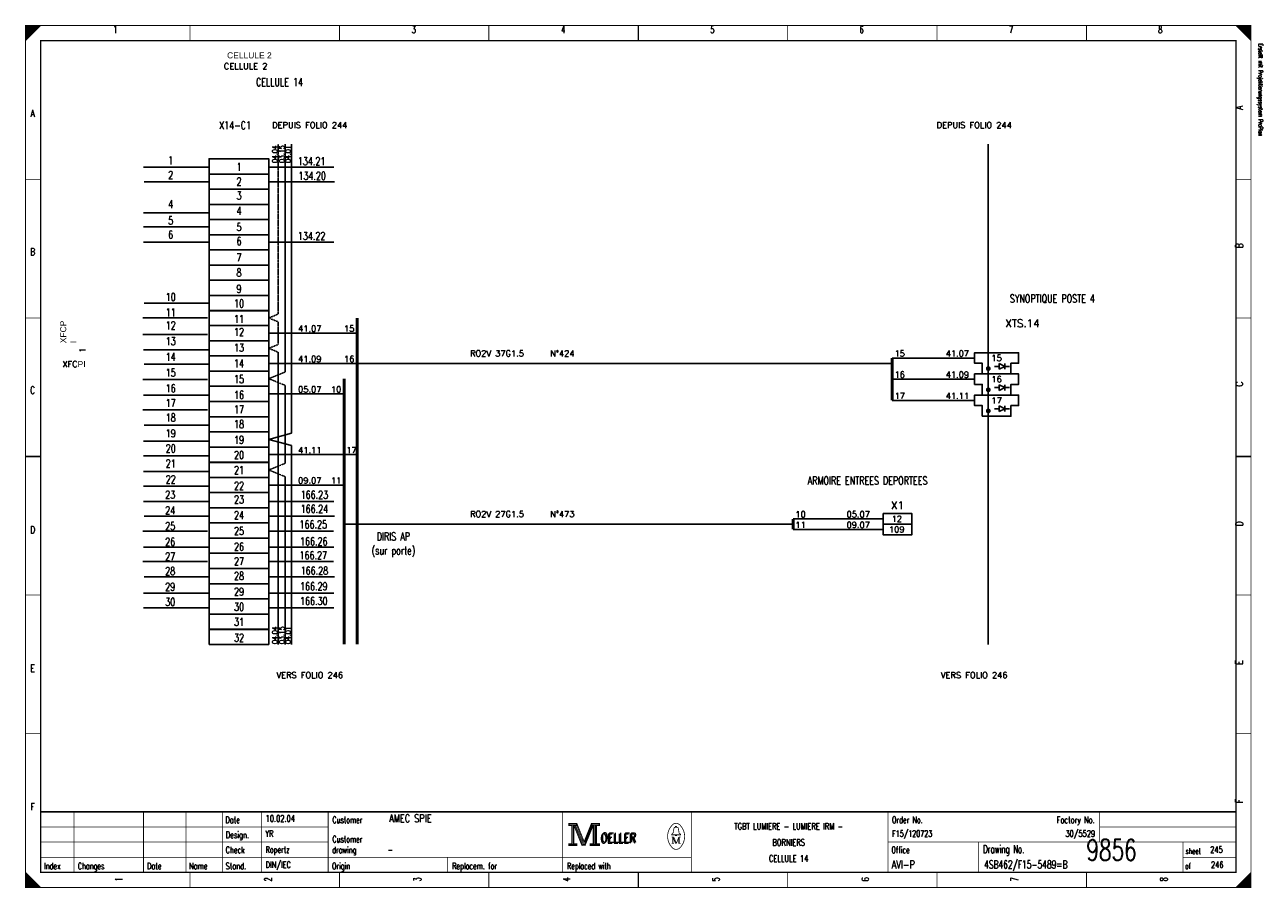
# Model space of a CAD drawing. Extents: x 0 to 409, y 0 to 285.
import ezdxf
from ezdxf.enums import TextEntityAlignment as Align

# ---------------------------------------------------------------- set-up
doc = ezdxf.new("R2010")
doc.units = 0
doc.header["$MEASUREMENT"] = 0
doc.linetypes.add('CONTINU', pattern=[0])
doc.linetypes.add('DISCONTINU', pattern=[0.15, 0.1, -0.05])
doc.layers.get('0').update_dxf_attribs({"color": 9, "linetype": 'CONTINUOUS'})
for name, color, linetype in [('POINTILLE', 5, 'DISCONTINU'), ('SCH-3', 3, 'CONTINU'), ('TEXTE', 3, 'CONTINUOUS'), ('TRAIFIN', 1, 'CONTINUOUS'), ('TRAIGROS', 2, 'CONTINUOUS'), ('TRAIMOY', 4, 'CONTINUOUS')]:
    doc.layers.add(name, color=color, linetype=linetype)
doc.styles.get("Standard").update_dxf_attribs({"font": 'romans.shx', "bigfont": 'TXT.shx'})

# ---------------------------------------------------------------- blocks, each defined once
blk = doc.blocks.new('BRND')
at = {"layer": 'TRAIFIN'}
for p, q in [((0.8, -5.47), (0.8, -3.59)), ((0.8, -3.59), (2.68, -4.53)), ((2.68, -5.47), (2.68, -3.59)), ((-0.73, -4.53), (0.8, -4.53)), ((2.68, -4.53), (0.8, -5.47)), ((2.68, -4.53), (4.27, -4.53))]:
    blk.add_line(p, q, dxfattribs=at)
at = {"layer": 'TRAIMOY'}
blk.add_lwpolyline([(-4.75, -7), (-4.75, -3.5), (-7.25, -3.5), (-7.25, 0), (7.25, 0), (7.25, -3.5), (4.75, -3.5), (4.75, -7)], close=True, dxfattribs=at)

msp = doc.modelspace()

# ---------------------------------------------------------------- linework, layer by layer
at = {"color": 0, "linetype": 'Continuous'}
for p, q in [((38.98, 238.14), (60.31, 238.14)), ((80.59, 238.14), (101.92, 238.14)), ((39.16, 233.3), (60.49, 233.3)), ((80.77, 233.3), (102.1, 233.3)), ((38.98, 223.09), (60.31, 223.09)), ((38.98, 218.42), (60.31, 218.42)), ((38.98, 213.4), (60.31, 213.4)), ((80.59, 213.4), (101.92, 213.4)), ((39.16, 193.24), (60.49, 193.24)), ((38.8, 188.39), (60.13, 188.39)), ((38.8, 182.84), (60.13, 182.84)), ((38.98, 177.82), (60.31, 177.82)), ((39.16, 172.98), (60.49, 172.98)), ((38.8, 167.96), (60.13, 167.96)), ((38.98, 162.77), (60.31, 162.77)), ((38.8, 157.93), (60.13, 157.93)), ((39.16, 152.91), (60.49, 152.91)), ((38.98, 147.53), (60.31, 147.53)), ((38.98, 142.7), (60.31, 142.7)), ((38.98, 137.54), (60.31, 137.54)), ((38.98, 132.74), (60.31, 132.74)), ((38.98, 127.62), (60.31, 127.62)), ((80.59, 127.62), (101.92, 127.62)), ((39.16, 122.78), (60.49, 122.78)), ((80.77, 122.78), (102.1, 122.78)), ((38.8, 117.77), (60.13, 117.77)), ((80.41, 117.77), (101.74, 117.77)), ((38.98, 112.57), (60.31, 112.57)), ((80.59, 112.57), (101.92, 112.57)), ((38.8, 107.73), (60.13, 107.73)), ((80.41, 107.73), (101.74, 107.73)), ((39.16, 102.71), (60.49, 102.71)), ((80.77, 102.71), (102.1, 102.71)), ((38.98, 97.34), (60.31, 97.34)), ((80.59, 97.34), (101.92, 97.34)), ((38.98, 92.5), (60.31, 92.5)), ((80.59, 92.5), (101.92, 92.5))]:
    msp.add_line(p, q, dxfattribs=at)
at = {"color": 0, "const_width": 0.25, "flags": 128}
for points in [[(0, 285), (5, 285), (0, 280), (0, 285)], [(0, 142.5), (0, 285), (405, 285), (405, 0), (0, 0), (0, 142.5)], [(0.25, 285), (0.25, 280.25), (0.5, 280.5), (0.5, 285), (0.75, 285), (0.75, 280.75), (1, 281), (1, 285), (1.25, 285), (1.25, 281.25), (1.5, 281.5), (1.5, 285), (1.75, 285), (1.75, 281.75), (2, 282)], [(2, 282), (2, 285), (2.25, 285), (2.25, 282.25), (2.5, 282.5), (2.5, 285), (2.75, 285), (2.75, 282.75), (3, 283), (3, 285), (3.25, 285), (3.25, 283.25), (3.5, 283.5), (3.5, 285), (3.75, 285)], [(3.75, 285), (3.75, 283.75), (4, 284), (4, 285), (4.25, 285), (4.25, 284.25), (4.5, 284.5), (4.5, 285), (4.75, 285), (4.75, 284.75)], [(400, 285), (405, 280), (404.75, 280.25), (404.75, 285), (404.5, 285), (404.5, 280.5), (404.25, 280.75), (404.25, 285), (404, 285), (404, 281), (403.75, 281.25), (403.75, 285), (403.5, 285), (403.5, 281.5), (403.25, 281.75)], [(401.5, 283.5), (401.5, 285), (401.25, 285), (401.25, 283.75), (401, 284), (401, 285), (400.75, 285), (400.75, 284.25), (400.5, 284.5), (400.5, 285), (400.25, 285), (400.25, 284.75)], [(403.25, 281.75), (403.25, 285), (403, 285), (403, 282), (402.75, 282.25), (402.75, 285), (402.5, 285), (402.5, 282.5), (402.25, 282.75), (402.25, 285), (402, 285), (402, 283), (401.75, 283.25), (401.75, 285), (401.5, 285)], [(179.5, 21.2), (179.5, 20.5), (180.5, 20.5), (180.5, 14.5), (179.5, 14.5), (179.5, 13.8), (182.2, 13.8), (182.2, 14.5), (181.2, 14.5), (181.2, 20.5), (182.2, 20.5), (182.2, 21.2), (179.5, 21.2)], [(180.7, 20.7), (180.7, 14.3), (181, 14.3), (181, 20.7)], [(181.2, 20.5), (183.9, 13.8), (184.9, 13.8), (187.6, 20.5)], [(181.8, 20.5), (184.2, 14.6), (184.6, 14.6)], [(182.2, 21.2), (184.6, 15.2), (187, 21.2)], [(182.2, 20.5), (184.4, 14.9), (184.7, 14.9)], [(184.6, 14.2), (184.9, 14.2), (187.4, 20.5)], [(184.6, 14.6), (184.8, 14.6), (187.2, 20.5)], [(187.6, 20.5), (187.6, 14.5), (186.6, 14.5), (186.6, 13.8), (187.1, 13.8)], [(187, 21.2), (187, 20.5), (188, 20.5), (188, 14.5), (187, 14.5), (187, 13.8), (189.7, 13.8), (189.7, 14.5), (188.7, 14.5), (188.7, 20.5), (189.7, 20.5), (189.7, 21.2), (187, 21.2)], [(187.8, 20.7), (187.8, 14.3), (188.3, 14.3), (188.3, 20.7), (188.5, 20.7), (188.5, 14.3)], [(214.8, 17.4), (213.5, 17.4), (213.5, 17.6), (214, 18), (214.3, 19.6)], [(213.9, 16.7), (213.9, 14.6), (213.5, 14.6)], [(213.9, 16.7), (214.8, 14.6), (215.1, 14.6)], [(214.8, 19.9), (214.8, 20.2), (215.2, 20.2), (215.2, 19.9)], [(215.2, 17.4), (216.5, 17.4), (216.5, 17.6), (216, 18), (215.7, 19.6)], [(0, 5), (0, 0), (5, 0), (0, 5), (0.25, 4.75), (0.25, 0), (0.5, 0), (0.5, 4.5), (0.75, 4.25), (0.75, 0), (1, 0), (1, 4), (1.25, 3.75), (1.25, 0), (1.5, 0)], [(404.75, 4.75), (404.75, 0), (404.5, 0), (404.5, 4.5), (404.25, 4.25), (404.25, 0), (404, 0), (404, 4), (403.75, 3.75), (403.75, 0), (403.5, 0), (403.5, 3.5), (403.25, 3.25), (403.25, 0), (403, 0)], [(1.5, 0), (1.5, 3.5), (1.75, 3.25), (1.75, 0), (2, 0), (2, 3), (2.25, 2.75), (2.25, 0), (2.5, 0), (2.5, 2.5), (2.75, 2.25), (2.75, 0), (3, 0), (3, 2), (3.25, 1.75)], [(3.25, 1.75), (3.25, 0), (3.5, 0), (3.5, 1.5), (3.75, 1.25), (3.75, 0), (4, 0), (4, 1), (4.25, 0.75), (4.25, 0), (4.5, 0), (4.5, 0.5), (4.75, 0.25)], [(401.25, 1.25), (401.25, 0), (401, 0), (401, 1), (400.75, 0.75), (400.75, 0), (400.5, 0), (400.5, 0.5), (400.25, 0.25), (400.25, 0)], [(403, 0), (403, 3), (402.75, 2.75), (402.75, 0), (402.5, 0), (402.5, 2.5), (402.25, 2.25), (402.25, 0), (402, 0), (402, 2), (401.75, 1.75), (401.75, 0), (401.5, 0), (401.5, 1.5), (401.25, 1.25)]]:
    msp.add_lwpolyline(points, dxfattribs=at)
at = {"color": 0, "flags": 128}
for points, const_width in [([(0, 285), (405, 285), (405, 0), (0, 0)], 0.25), ([(5, 280), (400, 280), (400, 5), (5, 5)], 0.5), ([(5, 280), (400, 280), (400, 5), (5, 5)], 0.25), ([(179.7, 21), (182, 21), (182, 20.7), (179.7, 20.7)], 0.25), ([(187.2, 21), (189.5, 21), (189.5, 20.7), (187.2, 20.7)], 0.25), ([(214.8, 17.4), (215.2, 17.4), (215.2, 17.1), (214.8, 17.1)], 0.25), ([(179.7, 14.3), (182, 14.3), (182, 14), (179.7, 14)], 0.25), ([(186.8, 14.3), (189.5, 14.3), (189.5, 14), (186.8, 14)], 0.25)]:
    msp.add_lwpolyline(points, close=True, dxfattribs=dict(at, const_width=const_width))
at = {"color": 0}
for points, const_width in [([(54.38, 285), (54.38, 280)], 0.25), ([(103.75, 285), (103.75, 280)], 0.25), ([(153.12, 285), (153.12, 280)], 0.25), ([(202.5, 280), (202.5, 285)], 0.5), ([(202.5, 285), (202.5, 280)], 0.25), ([(251.88, 285), (251.88, 280)], 0.25), ([(301.25, 285), (301.25, 280)], 0.25), ([(350.62, 285), (350.62, 280)], 0.25), ([(0, 234.17), (5, 234.17)], 0.25), ([(405, 234.17), (400, 234.17)], 0.25), ([(0, 188.33), (5, 188.33)], 0.25), ([(405, 188.33), (400, 188.33)], 0.25), ([(5, 142.5), (0, 142.5)], 0.5), ([(0, 142.5), (5, 142.5)], 0.25), ([(400, 142.5), (405, 142.5)], 0.5), ([(405, 142.5), (400, 142.5)], 0.25), ([(0, 96.67), (5, 96.67)], 0.25), ([(405, 96.67), (400, 96.67)], 0.25), ([(0, 50.83), (5, 50.83)], 0.25), ([(405, 50.83), (400, 50.83)], 0.25), ([(400, 25), (5, 25)], 0.5), ([(16, 5), (16, 25)], 0.25), ([(39, 5), (39, 25)], 0.25), ([(53, 5), (53, 25)], 0.25), ([(65, 25), (65, 5)], 0.25), ([(78, 25), (78, 5)], 0.25), ([(100, 25), (100, 5)], 0.25), ([(177.5, 25), (177.5, 5)], 0.25), ([(220, 25), (220, 5)], 0.25), ([(285, 25), (285, 5)], 0.25), ([(355, 25), (355, 15)], 0.25), ([(181.5, 20.5), (184, 14.2)], 0.25), ([(184.7, 14.9), (187, 20.6)], 0.25), ([(5, 20), (100, 20)], 0.25), ([(213.5, 16.7), (214.2, 16.7)], 0.25), ([(214.2, 16.7), (215.1, 14.6)], 0.25), ([(214.6, 19.9), (215.5, 19.9)], 0.25), ([(215.1, 14.6), (215.9, 16.7)], 0.25), ([(215.9, 14.6), (215.9, 16.7)], 0.25), ([(215.9, 16.7), (216.5, 16.7)], 0.25), ([(216.1, 16.7), (216.1, 14.6)], 0.25), ([(355, 20), (400, 20)], 0.25), ([(5, 15), (100, 15)], 0.25), ([(184, 14.2), (184.6, 14.2)], 0.25), ([(213.9, 14.6), (214.3, 14.6)], 0.25), ([(216.5, 14.6), (215.7, 14.6)], 0.25), ([(285, 15), (400, 15)], 0.25), ([(315, 15), (315, 5)], 0.25), ([(382.5, 15), (382.5, 5)], 0.25), ([(5, 10), (220, 10)], 0.25), ([(139.5, 10), (139.5, 5)], 0.25), ([(382.5, 10), (400, 10)], 0.25), ([(54.38, 0), (54.38, 5)], 0.25), ([(103.75, 0), (103.75, 5)], 0.25), ([(153.12, 0), (153.12, 5)], 0.25), ([(202.5, 5), (202.5, 0)], 0.5), ([(202.5, 0), (202.5, 5)], 0.25), ([(251.88, 0), (251.88, 5)], 0.25), ([(301.25, 0), (301.25, 5)], 0.25), ([(350.62, 0), (350.62, 5)], 0.25), ([(405, 5), (400, 0)], 0.25), ([(4.75, 0), (4.75, 0.25)], 0.25)]:
    msp.add_lwpolyline(points, dxfattribs=dict(at, const_width=const_width))
at = {"color": 0, "linetype": 'Continuous'}
for points in [[(60.66, 235.9), (60.66, 240.92), (80.38, 240.92), (80.38, 235.9)], [(60.66, 230.88), (60.66, 235.9), (80.38, 235.9), (80.38, 230.88)], [(60.66, 225.86), (60.66, 230.88), (80.38, 230.88), (80.38, 225.86)], [(60.66, 220.84), (60.66, 225.86), (80.38, 225.86), (80.38, 220.84)], [(60.66, 215.82), (60.66, 220.84), (80.38, 220.84), (80.38, 215.82)], [(60.66, 210.8), (60.66, 215.82), (80.38, 215.82), (80.38, 210.8)], [(60.66, 205.78), (60.66, 210.8), (80.38, 210.8), (80.38, 205.78)], [(60.66, 200.76), (60.66, 205.78), (80.38, 205.78), (80.38, 200.76)], [(60.66, 195.73), (60.66, 200.76), (80.38, 200.76), (80.38, 195.73)], [(60.66, 190.71), (60.66, 195.73), (80.38, 195.73), (80.38, 190.71)], [(60.66, 185.79), (60.66, 190.81), (80.38, 190.81), (80.38, 185.79)], [(60.66, 180.77), (60.66, 185.79), (80.38, 185.79), (80.38, 180.77)], [(60.66, 175.75), (60.66, 180.77), (80.38, 180.77), (80.38, 175.75)], [(60.66, 170.73), (60.66, 175.75), (80.38, 175.75), (80.38, 170.73)], [(60.66, 165.71), (60.66, 170.73), (80.38, 170.73), (80.38, 165.71)], [(60.66, 160.68), (60.66, 165.71), (80.38, 165.71), (80.38, 160.68)], [(60.66, 155.66), (60.66, 160.68), (80.38, 160.68), (80.38, 155.66)], [(60.66, 150.64), (60.66, 155.66), (80.38, 155.66), (80.38, 150.64)], [(60.66, 145.62), (60.66, 150.64), (80.38, 150.64), (80.38, 145.62)], [(60.66, 140.6), (60.66, 145.62), (80.38, 145.62), (80.38, 140.6)], [(60.66, 135.53), (60.66, 140.55), (80.38, 140.55), (80.38, 135.53)], [(60.66, 130.55), (60.66, 135.57), (80.38, 135.57), (80.38, 130.55)], [(60.66, 125.55), (60.66, 130.57), (80.38, 130.57), (80.38, 125.55)], [(60.66, 120.53), (60.66, 125.55), (80.38, 125.55), (80.38, 120.53)], [(60.66, 115.51), (60.66, 120.53), (80.38, 120.53), (80.38, 115.51)], [(60.66, 110.49), (60.66, 115.51), (80.38, 115.51), (80.38, 110.49)], [(60.66, 105.46), (60.66, 110.49), (80.38, 110.49), (80.38, 105.46)], [(60.66, 100.44), (60.66, 105.46), (80.38, 105.46), (80.38, 100.44)], [(60.66, 95.42), (60.66, 100.44), (80.38, 100.44), (80.38, 95.42)], [(60.66, 90.4), (60.66, 95.42), (80.38, 95.42), (80.38, 90.4)], [(60.66, 85.33), (60.66, 90.35), (80.38, 90.35), (80.38, 85.33)], [(60.66, 80.36), (60.66, 85.38), (80.38, 85.38), (80.38, 80.36)]]:
    msp.add_lwpolyline(points, close=True, dxfattribs=at)
at = {"color": 0, "const_width": 0.25, "flags": 128}
for points in [[(213.5, 20.39, 0.373815), (213.49, 13.43, 0.373815)], [(216.49, 20.4, 0.530775), (213.51, 20.41, 0.530775)], [(216.5, 13.4, 0.378582), (216.46, 20.44, 0.378582)], [(214.6, 19.9, 0.414214), (214.3, 19.6, 0.414214)], [(215.7, 19.6, 0.414214), (215.4, 19.9, 0.414214)], [(213.5, 13.4, 0.532213), (216.49, 13.39, 0.532213)]]:
    msp.add_lwpolyline(points, format="xyb", dxfattribs=at)
at = {"layer": 'POINTILLE', "color": 0, "const_width": 0.5}
for points in [[(286.41, 173.24), (109.63, 173.24)], [(253.66, 120.13), (105.3, 120.13)]]:
    msp.add_lwpolyline(points, dxfattribs=at)
at = {"layer": 'TRAIFIN', "color": 0, "linetype": 'DISCONTINU'}
for p, q in [((83.53, 245.8), (83.53, 189.59)), ((83.53, 189.59), (80.38, 188.3)), ((83.53, 187.02), (80.38, 188.3)), ((83.53, 187.02), (83.53, 179.55)), ((83.53, 179.55), (80.38, 178.26)), ((83.53, 176.97), (80.38, 178.26)), ((85.83, 170.45), (80.38, 168.22)), ((85.83, 165.99), (80.38, 168.22)), ((85.83, 140.27), (80.38, 138.04)), ((85.83, 135.81), (80.38, 138.04))]:
    msp.add_line(p, q, dxfattribs=at)
at = {"layer": 'TRAIFIN', "color": 0}
for p, q in [((85.83, 170.45), (85.83, 245.8)), ((87.91, 150.17), (87.91, 245.8)), ((87.91, 150.17), (87.91, 215.86)), ((109.63, 183.28), (80.38, 183.28)), ((83.53, 80.37), (83.53, 176.97)), ((109.63, 173.24), (80.38, 173.24)), ((313.66, 175.06), (286.41, 175.06)), ((313.66, 168.06), (286.41, 168.06)), ((85.83, 140.27), (85.83, 165.99)), ((105.3, 163.19), (80.38, 163.19)), ((313.66, 161.06), (286.41, 161.06)), ((87.91, 150.17), (80.38, 148.13)), ((87.91, 146.09), (80.38, 148.13)), ((87.91, 80.39), (87.91, 146.09)), ((87.91, 80.39), (87.91, 146.09)), ((109.63, 143.11), (80.38, 143.11)), ((85.83, 80.37), (85.83, 135.81)), ((105.3, 133.06), (80.38, 133.06)), ((283.41, 121.88), (253.66, 121.88)), ((283.41, 118.38), (253.66, 118.38))]:
    msp.add_line(p, q, dxfattribs=at)
at = {"layer": 'TRAIFIN', "color": 0, "const_width": 0.72}
for points in [[(317.72, 171.56, 1), (318.6, 171.56, 1)], [(317.72, 164.56, 1), (318.6, 164.56, 1)], [(317.72, 157.56, 1), (318.6, 157.56, 1)]]:
    msp.add_lwpolyline(points, format="xyb", close=True, dxfattribs=at)
at = {"layer": 'TRAIGROS', "color": 0}
msp.add_line((318.16, 245.8), (318.16, 80.36), dxfattribs=at)
at = {"layer": 'TRAIGROS', "color": 0, "const_width": 1}
for points in [[(109.63, 188.3), (109.63, 80.36)], [(286.41, 175.06), (286.41, 161.06)], [(105.3, 168.22), (105.3, 80.39)], [(253.66, 121.88), (253.66, 118.38)]]:
    msp.add_lwpolyline(points, dxfattribs=at)
at = {"layer": 'TRAIMOY', "color": 0}
for points in [[(283.41, 123.63), (292.91, 123.63), (292.91, 120.13), (283.41, 120.13)], [(283.41, 120.13), (292.91, 120.13), (292.91, 116.63), (283.41, 116.63)]]:
    msp.add_lwpolyline(points, close=True, dxfattribs=at)

# ---------------------------------------------------------------- block references
at = {"layer": 'SCH-3', "color": 0}
for p in [(320.91, 176.81), (320.91, 169.81), (320.91, 162.81)]:
    msp.add_blockref('BRND', p, dxfattribs=at)

# ---------------------------------------------------------------- texts
at = {"color": 0}
for s, height, width, p in [('1', 2.38, 0.672, (29.65, 284.86)), ('3', 2.38, 0.672, (128.32, 284.86)), ('4', 2.38, 0.672, (177.66, 284.86)), ('5', 2.38, 0.672, (226.99, 284.86)), ('6', 2.38, 0.672, (276.32, 284.86)), ('7', 2.38, 0.672, (325.66, 284.86)), ('8', 2.38, 0.672, (374.99, 284.86)), ('CELLULE 14', 2.619, 0.736, (83.93, 267.6)), ('A', 2.38, 0.76, (2.33, 257.17)), ('X14-C1', 2.619, 0.736, (69.25, 253.3)), ('1', 2.62, 0.736, (47.97, 241.72)), ('134.21', 2.619, 0.736, (94.55, 241.45)), ('1', 2.62, 0.736, (70.57, 239.57)), ('2', 2.62, 0.736, (47.97, 236.88)), ('2', 2.62, 0.736, (70.57, 234.73)), ('134.20', 2.619, 0.736, (94.73, 236.61)), ('3', 2.62, 0.736, (70.57, 230.07)), ('4', 2.62, 0.736, (47.97, 227.21)), ('5', 2.62, 0.736, (47.97, 221.83)), ('4', 2.62, 0.736, (70.57, 225.05)), ('6', 2.62, 0.736, (47.97, 217.16)), ('5', 2.62, 0.736, (70.57, 219.68)), ('6', 2.62, 0.736, (70.57, 215.01)), ('134.22', 2.619, 0.736, (94.55, 216.71)), ('B', 2.38, 0.76, (2.33, 211.39)), ('7', 2.62, 0.736, (70.57, 209.63)), ('8', 2.62, 0.736, (70.57, 204.62)), ('10', 2.619, 0.736, (47.97, 196.55)), ('9', 2.62, 0.736, (70.57, 199.24)), ('10', 2.619, 0.736, (70.57, 194.4)), ('SYNOPTIQUE POSTE 4', 2.6194, 0.736, (339.34, 196.04)), ('11', 2.619, 0.736, (47.97, 191.43)), ('11', 2.619, 0.736, (70.57, 189.28)), ('12', 2.619, 0.736, (47.97, 187.13)), ('12', 2.619, 0.736, (70.57, 184.98)), ('13', 2.619, 0.736, (47.97, 181.94)), ('14', 2.619, 0.736, (47.97, 176.74)), ('13', 2.619, 0.736, (70.57, 179.79)), ('14', 2.619, 0.736, (70.57, 174.59)), ('15', 2.619, 0.736, (47.97, 171.54)), ('15', 2.619, 0.736, (70.57, 169.39)), ('C', 2.38, 0.76, (2.33, 165.61)), ('16', 2.619, 0.736, (47.97, 166.35)), ('16', 2.619, 0.736, (70.57, 164.19)), ('17', 2.619, 0.736, (47.97, 161.51)), ('18', 2.619, 0.736, (47.97, 156.67)), ('17', 2.619, 0.736, (70.57, 159.36)), ('19', 2.619, 0.736, (47.97, 151.47)), ('18', 2.619, 0.736, (70.57, 154.52)), ('19', 2.619, 0.736, (70.57, 149.32)), ('20', 2.619, 0.736, (47.97, 146.45)), ('20', 2.619, 0.736, (70.57, 144.3)), ('21', 2.619, 0.736, (47.97, 141.48)), ('21', 2.619, 0.736, (70.57, 139.33)), ('22', 2.619, 0.736, (47.97, 136.24)), ('ARMOIRE ENTREES DEPORTEES', 2.6194, 0.736, (278.27, 135.86)), ('23', 2.619, 0.736, (47.8, 131.2)), ('22', 2.619, 0.736, (70.57, 134.09)), ('166.23', 2.619, 0.736, (95.45, 131.16)), ('23', 2.619, 0.736, (70.57, 129.59)), ('24', 2.619, 0.736, (47.8, 126)), ('24', 2.619, 0.736, (70.57, 124.39)), ('166.24', 2.619, 0.736, (95.45, 126.5)), ('D', 2.38, 0.76, (2.33, 119.47)), ('25', 2.619, 0.736, (47.8, 120.81)), ('25', 2.619, 0.736, (70.57, 119.19)), ('166.25', 2.619, 0.736, (95.09, 121.34)), ('26', 2.619, 0.736, (47.8, 115.61)), ('166.26', 2.619, 0.736, (95.27, 115.74)), ('DIRIS AP', 2.619, 0.736, (121.56, 117.37)), ('27', 2.619, 0.736, (47.8, 110.77)), ('26', 2.619, 0.736, (70.57, 114)), ('166.27', 2.619, 0.736, (95.09, 111.12)), ('(sur porte)', 2.6194, 0.736, (121.56, 112.71)), ('27', 2.619, 0.736, (70.57, 109.16)), ('28', 2.619, 0.736, (47.8, 105.93)), ('28', 2.619, 0.736, (70.57, 104.32)), ('166.28', 2.619, 0.736, (95.45, 106.06)), ('29', 2.619, 0.736, (47.8, 100.74)), ('29', 2.619, 0.736, (70.57, 99.12)), ('166.29', 2.619, 0.736, (95.27, 100.9)), ('30', 2.619, 0.736, (47.8, 95.72)), ('30', 2.619, 0.736, (70.57, 94.11)), ('166.30', 2.619, 0.736, (95.27, 96.02)), ('31', 2.619, 0.736, (70.57, 89.13)), ('32', 2.619, 0.736, (70.57, 83.89)), ('E', 2.38, 0.76, (2.33, 73.68)), ('F', 2.38, 0.76, (2.33, 27.9)), ('TGBT LUMIERE - LUMIERE IRM -', 2.1431, 0.7536, (252.19, 21.3)), ('BORNIERS', 2.143, 0.76, (252.19, 15.97)), ('CELLULE 14', 2.143, 0.681231, (252.19, 10.65))]:
    msp.add_text(s, height=height, dxfattribs=dict(at, width=width)).set_placement(p, align=Align.TOP_CENTER)
at = {"color": 0, "width": 0.622634}
msp.add_text('Erstellt mit Projektierungssystem ProPlan', height=1.4287, rotation=270, dxfattribs=at).set_placement((407.02, 279.06), align=Align.BOTTOM_LEFT)
at = {"color": 0, "width": 0.76}
for s, p in [('A', (399.91, 257.17)), ('B', (399.91, 211.39)), ('C', (399.92, 165.61)), ('D', (399.92, 119.47)), ('E', (399.91, 73.68)), ('F', (399.91, 27.9))]:
    msp.add_text(s, height=2.38, rotation=90, dxfattribs=at).set_placement(p, align=Align.TOP_LEFT)
at = {"color": 0}
for s, height, width, p in [('04.04', 1.676, 0.736, (81.55, 242.48)), ('03.15', 1.676, 0.736, (83.86, 242.48)), ('04.01', 1.676, 0.736, (85.94, 242.48)), ('04.04', 1.676, 0.736, (81.55, 83.43)), ('03.15', 1.676, 0.736, (83.86, 83.43)), ('04.01', 1.676, 0.736, (85.94, 83.43)), ('1', 2.38, 0.672, (29.65, 2.7)), ('2', 2.38, 0.672, (78.99, 2.7)), ('3', 2.38, 0.672, (128.32, 2.7)), ('4', 2.38, 0.672, (177.66, 2.7)), ('5', 2.38, 0.672, (226.99, 2.7)), ('6', 2.38, 0.672, (276.32, 2.7)), ('7', 2.38, 0.672, (325.66, 2.7)), ('8', 2.38, 0.672, (374.99, 2.7))]:
    msp.add_text(s, height=height, rotation=90, dxfattribs=dict(at, width=width)).set_placement(p, align=Align.TOP_CENTER)
for s, height, width, p in [('Date', 2.143, 0.64, (66.05, 23.42)), ('Customer', 2.143, 0.62, (101.4, 23.42)), ('Order No.', 2.143, 0.656889, (286.33, 23.42)), ('Design.', 2.143, 0.636571, (66.19, 18.46)), ('Customer', 2.143, 0.62, (101.4, 17.04)), ('OELLER', 3.096, 0.76, (189.96, 17.75)), ('OELLER', 3.096, 0.76, (189.96, 17.75)), ('OELLER', 3.096, 0.76, (190.32, 18.1)), ('Check', 2.143, 0.632, (66.12, 13.49)), ('drawing', 2.143, 0.6, (101.33, 13.49)), ('Office', 2.143, 0.626667, (286.15, 13.49)), ('Drawing No.', 2.6194, 0.646545, (316.43, 13.98)), ('sheet', 1.905, 0.6, (383.38, 12.99)), ('Index', 2.143, 0.632, (6.09, 8.16)), ('Changes', 2.143, 0.622857, (17.26, 8.16)), ('Stand.', 2.143, 0.642667, (66.12, 8.16)), ('Origin', 2.143, 0.626667, (101.27, 8.16)), ('Replacem. for', 2.1431, 0.627077, (140.97, 8.16)), ('Replaced with', 2.1431, 0.619692, (178.95, 8.16)), ('of', 1.905, 0.6, (383.23, 8.02)), ('Date', 2.143, 0.64, (40.15, 8.16)), ('Name', 2.143, 0.64, (54.04, 8.16))]:
    msp.add_text(s, height=height, dxfattribs=dict(at, width=width)).set_placement(p, align=Align.TOP_LEFT)
for s, height, width, p in [('10.02.04', 2.143, 0.678, (79.34, 21.08)), ('AMEC SPIE', 2.619, 0.752889, (120.16, 20.77)), ('YR', 2.143, 0.626667, (79.27, 16.11)), ('F15/120723', 2.143, 0.6832, (286.39, 16.11)), ('Ropertz', 2.143, 0.622857, (79.32, 10.79)), ('-', 2.14, 0.696, (119.65, 10.79)), ('9856', 7, 0.6928, (350.58, 6.78)), ('245', 2.143, 0.672, (391.5, 10.79)), ('DIN/IEC', 2.143, 0.750857, (79.35, 5.82)), ('AVI-P', 2.619, 0.7472, (286.24, 5.51)), ('4SB462/F15-5489=B', 2.6194, 0.6928, (316.79, 5.51)), ('246', 2.143, 0.672, (391.77, 5.82))]:
    msp.add_text(s, height=height, dxfattribs=dict(at, width=width)).set_placement(p, align=Align.BOTTOM_LEFT)
at = {"color": 0, "width": 0.646545}
msp.add_text('Factory No.', height=2.1431, dxfattribs=at).set_placement((353.35, 23.42), align=Align.TOP_RIGHT)
at = {"color": 0, "width": 0.675429}
msp.add_text('30/5529', height=2.143, dxfattribs=at).set_placement((353.46, 16.11), align=Align.BOTTOM_RIGHT)
at = {"linetype": 'Continuous', "char_height": 2, "attachment_point": 1}
for s, insert, width in [('{\\fArial|b0|i0|c0|p34;CELLULE 2}', (66.61, 276.14), 67.0761), ('CELLULE 2', (65.54, 272.55), 64.2066), ('XFC{\\fArial|b0|i0|c0|p34;PI}', (12.17, 174.04), 3.7664)]:
    msp.add_mtext(s, dxfattribs=dict(at, insert=insert, width=width))
at = {"linetype": 'Continuous', "char_height": 2, "attachment_point": 1, "rotation": 90}
for s, insert, width in [('{\\fArial|b0|i0|c0|p34;XFCP\\PI}', (11.45, 179.96), 3.7664), ('1', (17.84, 176.83), 3.9457)]:
    msp.add_mtext(s, dxfattribs=dict(at, insert=insert, width=width))
at = {"layer": 'TEXTE', "color": 0}
for s, p in [('DEPUIS FOLIO 244', (93.93, 252.08)), ('DEPUIS FOLIO 244', (313.51, 252.08)), ('41.07', (93.93, 184.78)), ('15', (106.96, 184.78)), ('41.09', (93.93, 174.74)), ('16', (106.96, 174.74)), ('15', (288.88, 176.56)), ('41.07', (307.94, 176.56)), ('15', (320.91, 175.06)), ('16', (288.88, 169.56)), ('41.09', (307.94, 169.56)), ('16', (320.91, 168.06)), ('05.07', (93.93, 164.69)), ('10', (102.64, 164.69)), ('17', (288.88, 162.56)), ('41.11', (307.94, 162.56)), ('17', (320.91, 161.06)), ('41.11', (93.93, 144.61)), ('17', (107.69, 144.61)), ('09.07', (93.93, 134.56)), ('11', (102.64, 134.56)), ('10', (256.13, 123.38)), ('05.07', (275.19, 123.38)), ('12', (287.91, 121.88)), ('11', (256.13, 119.88)), ('09.07', (275.19, 119.88)), ('109', (287.91, 118.38)), ('VERS FOLIO 246', (93.93, 70.21)), ('VERS FOLIO 246', (313.51, 70.21))]:
    msp.add_text(s, height=2, dxfattribs=at).set_placement(p, align=Align.MIDDLE)
for s, p in [('XTS.14', (329.45, 185.3)), ('X1', (288.16, 125.12))]:
    msp.add_text(s, height=2.5, dxfattribs=at).set_placement(p, align=Align.CENTER)
for s, p in [('RO2V 37G1.5', (146.9, 175.59)), ('N°424', (173.36, 175.59)), ('RO2V 27G1.5', (146.9, 122.48)), ('N°473', (173.36, 122.48))]:
    msp.add_text(s, height=2, dxfattribs=at).set_placement(p)

doc.saveas('drawing.dxf')
